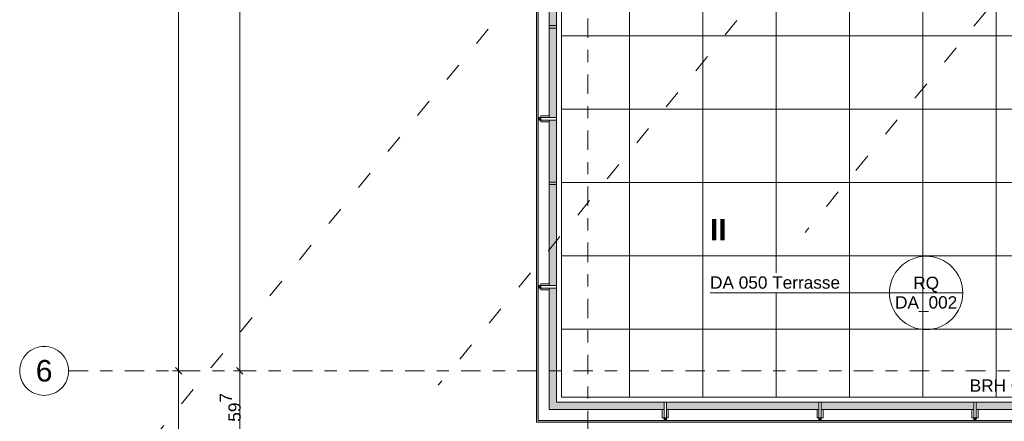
# Model space of a CAD drawing. Header units: metres. Extents: x -180 to 4, y -47 to 4.
# Tile 7 of 256: x -180.07 to -172.01, y -31.61 to -28.32. Entities that reach past the tile are written whole.
import ezdxf

# ---------------------------------------------------------------- set-up
doc = ezdxf.new("R2010")
doc.units = ezdxf.units.M
doc.header["$LTSCALE"] = 0.05
doc.header["$PDMODE"] = 1
doc.header["$PDSIZE"] = -2
doc.linetypes.add('ISO-03 Gestrichelt mit Abstand', pattern=[7.62, 3.048, -4.572])
doc.linetypes.add('Linienart-53', pattern=[5.291531, 3.175, -1.058062, 0.352704, -0.705764])
doc.layers.get('0').update_dxf_attribs({"lineweight": 25})
for name, color, linetype, lineweight, true_color in [('30 -34 Innenwände- 4 Türen_Fenster', 7, 'Continuous', 15, 0x9955ff), ('30 -36 Dächer- 3 Dachbeläge', 7, 'Continuous', 15, 0x9999ff), ('30 -36 Dächer- 4 Dachbekleidungen', 7, 'Continuous', 9, 0xccccff), ('70 -72 Beschriftung- 1 Beschriftung allgemein', 7, 'Continuous', 9, 0xff6633), ('70 -72 Beschriftung- 7 Detailverweise', 7, 'Continuous', 9, 0x00dd00), ('70 -76 Bemaßung- 2 Allgemein', 7, 'Continuous', 5, 0x6666cc)]:
    doc.layers.add(name, color=color, linetype=linetype, lineweight=lineweight, true_color=true_color)
for name, color, linetype, lineweight in [('60- 61 allgemeine Ausstattung- 4 Terrassen', 7, 'Continuous', 9), ('70 -71 Achsen- 1 Gebäudeachsen', 7, 'Linienart-53', 18), ('70 -72 Beschriftung- 5 Höhenkoten', 7, 'Continuous', 15), ('Keine', 7, 'Continuous', 9)]:
    doc.layers.add(name, color=color, linetype=linetype, lineweight=lineweight)
doc.styles.add('Arial', font='arial.ttf')
doc.styles.add('Arial (bold)', font='arialbd.ttf')
doc.dimstyles.new('k+k 1_50', dxfattribs={"dimtxt": 0.075516, "dimasz": 0.05302, "dimexe": 0.05, "dimexo": 0.15, "dimgap": 0.01, "dimtad": 1, "dimdec": 3, "dimtxsty": 'Arial', "dimblk": 'VW_SLASH', "dimblk1": 'VW_SLASH', "dimblk2": 'VW_SLASH', "dimcen": 0, "dimdle": 0.05, "dimadec": 3, "dimazin": 0, "dimtfac": 0.75, "dimtdec": 3, "dimtix": 1, "dimtmove": 0, "dimatfit": 0, "dimldrblk": 'VW_SLASH-1', "dimfxl": 0.125, "dimfxlon": 1, "dimfrac": 2, "dimtolj": 1, "dimarcsym": 0})
doc.dimstyles.new('k+k_klein', dxfattribs={"dimtxt": 0.075516, "dimasz": 0.05302, "dimexe": 0.05, "dimexo": 0.15, "dimgap": 0.005, "dimtad": 1, "dimdec": 3, "dimtxsty": 'Arial', "dimblk": 'VW_SLASH-2', "dimblk1": 'VW_SLASH-2', "dimblk2": 'VW_SLASH-2', "dimcen": 0, "dimdle": 0.025, "dimadec": 3, "dimazin": 0, "dimtfac": 0.75, "dimtdec": 3, "dimtix": 1, "dimtmove": 0, "dimatfit": 0, "dimldrblk": 'VW_FILLEDARROW', "dimfxl": 0.1, "dimfxlon": 1, "dimfrac": 2, "dimtolj": 1, "dimarcsym": 0})

# ---------------------------------------------------------------- blocks, each defined once
blk = doc.blocks.new('Gruppe-80')
at = {"color": 255}
blk.add_wipeout([(-175.736, -28.392), (-175.806, -28.392), (-175.806, -28.372), (-175.736, -28.372)], dxfattribs=at).dxf.layer = '30 -36 Dächer- 4 Dachbekleidungen'
at = {"layer": '30 -36 Dächer- 3 Dachbeläge', "linetype": 'Continuous', "lineweight": 0, "transparency": 33554687}
blk.add_hatch(color=254, dxfattribs=at).paths.add_polyline_path([(-175.826, -28.392), (-175.806, -28.392), (-175.806, -28.372), (-175.826, -28.372)])
at = {"layer": '30 -36 Dächer- 3 Dachbeläge', "color": 254, "linetype": 'Continuous', "lineweight": 9, "true_color": 0xccccff, "transparency": 33554687, "flags": 128}
blk.add_lwpolyline([(-175.826, -28.392), (-175.806, -28.392), (-175.806, -28.372), (-175.826, -28.372)], dxfattribs=at)
at = {"layer": '30 -36 Dächer- 4 Dachbekleidungen', "flags": 128}
for points in [[(-175.736, -28.357), (-175.806, -28.357), (-175.806, -28.372)], [(-175.736, -28.392), (-175.806, -28.392), (-175.806, -28.372), (-175.736, -28.372)], [(-175.736, -28.407), (-175.806, -28.407), (-175.806, -28.392)]]:
    blk.add_lwpolyline(points, dxfattribs=at)
at = {"color": 255}
blk.add_wipeout([(-175.736, -28.392), (-175.676, -28.392), (-175.676, -28.372), (-175.736, -28.372)], dxfattribs=at).dxf.layer = '30 -36 Dächer- 4 Dachbekleidungen'
at = {"layer": '30 -36 Dächer- 4 Dachbekleidungen', "flags": 128}
blk.add_lwpolyline([(-175.736, -28.392), (-175.676, -28.392), (-175.676, -28.372), (-175.736, -28.372)], dxfattribs=at)
blk = doc.blocks.new('Gruppe-81')
at = {"color": 255}
blk.add_wipeout([(-175.736, -29.672), (-175.806, -29.672), (-175.806, -29.652), (-175.736, -29.652)], dxfattribs=at).dxf.layer = '30 -36 Dächer- 4 Dachbekleidungen'
at = {"layer": '30 -36 Dächer- 3 Dachbeläge', "linetype": 'Continuous', "lineweight": 0, "transparency": 33554687}
blk.add_hatch(color=254, dxfattribs=at).paths.add_polyline_path([(-175.826, -29.672), (-175.806, -29.672), (-175.806, -29.652), (-175.826, -29.652)])
at = {"layer": '30 -36 Dächer- 3 Dachbeläge', "color": 254, "linetype": 'Continuous', "lineweight": 9, "true_color": 0xccccff, "transparency": 33554687, "flags": 128}
blk.add_lwpolyline([(-175.826, -29.672), (-175.806, -29.672), (-175.806, -29.652), (-175.826, -29.652)], dxfattribs=at)
at = {"layer": '30 -36 Dächer- 4 Dachbekleidungen', "flags": 128}
for points in [[(-175.736, -29.637), (-175.806, -29.637), (-175.806, -29.652)], [(-175.736, -29.672), (-175.806, -29.672), (-175.806, -29.652), (-175.736, -29.652)], [(-175.736, -29.687), (-175.806, -29.687), (-175.806, -29.672)]]:
    blk.add_lwpolyline(points, dxfattribs=at)
at = {"color": 255}
blk.add_wipeout([(-175.736, -29.672), (-175.676, -29.672), (-175.676, -29.652), (-175.736, -29.652)], dxfattribs=at).dxf.layer = '30 -36 Dächer- 4 Dachbekleidungen'
at = {"layer": '30 -36 Dächer- 4 Dachbekleidungen', "flags": 128}
blk.add_lwpolyline([(-175.736, -29.672), (-175.676, -29.672), (-175.676, -29.652), (-175.736, -29.652)], dxfattribs=at)
blk = doc.blocks.new('Gruppe-198')
at = {"layer": '70 -72 Beschriftung- 1 Beschriftung allgemein', "color": 7}
for name in ['Gruppe-80', 'Gruppe-81']:
    blk.add_blockref(name, (0, 0), dxfattribs=at)
blk = doc.blocks.new('Gruppe-787')
at = {"layer": '30 -34 Innenwände- 4 Türen_Fenster', "color": 7, "linetype": 'ISO-03 Gestrichelt mit Abstand', "lineweight": 15, "transparency": 33554636}
blk.add_line((-173.581, -25.157), (-179.6443, -32.565), dxfattribs=at)
blk = doc.blocks.new('Gruppe-831')
at = {"layer": '70 -72 Beschriftung- 7 Detailverweise'}
blk.add_line((0.935, 0), (0.335, 0), dxfattribs=at)
at = {"layer": '70 -72 Beschriftung- 7 Detailverweise', "flags": 128}
blk.add_lwpolyline([(0.935, 0), (0.9336, -0.0294), (0.9292, -0.0585), (0.9221, -0.0871), (0.9122, -0.1148), (0.8996, -0.1414), (0.8844, -0.1667), (0.8669, -0.1903), (0.8471, -0.2121), (0.8253, -0.2319), (0.8017, -0.2494), (0.7764, -0.2646), (0.7498, -0.2772), (0.7221, -0.2871), (0.6935, -0.2942), (0.6644, -0.2986), (0.635, -0.3), (0.6056, -0.2986), (0.5765, -0.2942), (0.5479, -0.2871), (0.5202, -0.2772), (0.4936, -0.2646), (0.4683, -0.2494), (0.4447, -0.2319), (0.4229, -0.2121), (0.4031, -0.1903), (0.3856, -0.1667), (0.3704, -0.1414), (0.3578, -0.1148), (0.3479, -0.0871), (0.3408, -0.0585), (0.3364, -0.0294), (0.335, 0), (0.3364, 0.0294), (0.3408, 0.0585), (0.3479, 0.0871), (0.3578, 0.1148), (0.3704, 0.1414), (0.3856, 0.1667), (0.4031, 0.1903), (0.4229, 0.2121), (0.4447, 0.2319), (0.4683, 0.2494), (0.4936, 0.2646), (0.5202, 0.2772), (0.5479, 0.2871), (0.5765, 0.2942), (0.6056, 0.2986), (0.635, 0.3), (0.6644, 0.2986), (0.6935, 0.2942), (0.7221, 0.2871), (0.7498, 0.2772), (0.7764, 0.2646), (0.8017, 0.2494), (0.8253, 0.2319), (0.8471, 0.2121), (0.8669, 0.1903), (0.8844, 0.1667), (0.8996, 0.1414), (0.9122, 0.1148), (0.9221, 0.0871), (0.9292, 0.0585), (0.9336, 0.0294)], close=True, dxfattribs=at)
at = {"layer": '70 -72 Beschriftung- 7 Detailverweise'}
blk.add_point((0.635, 0), dxfattribs=at)
at = {"layer": '70 -72 Beschriftung- 7 Detailverweise', "char_height": 0.10069, "line_spacing_factor": 0.96878, "style": 'Arial'}
for s, insert, attachment_point in [('RQ', (0.635, 0.0046), 8), ('DA_002', (0.635, -0.0267), 2)]:
    blk.add_mtext(s, dxfattribs=dict(at, insert=insert, attachment_point=attachment_point))
blk = doc.blocks.new('Referenzmarkierung-31')
at = {"layer": '70 -72 Beschriftung- 7 Detailverweise', "transparency": 33554687}
for q in [(-1.1324, 0), (0.635, 0)]:
    blk.add_line((0, 0), q, dxfattribs=at)
at = {"layer": '70 -72 Beschriftung- 7 Detailverweise', "color": 7, "transparency": 33554687}
blk.add_blockref('Gruppe-831', (0, 0), dxfattribs=at)
blk = doc.blocks.new('Gruppe-916')
at = {"layer": '70 -72 Beschriftung- 1 Beschriftung allgemein', "insert": (-172.2969, -31.2668), "char_height": 0.100689, "attachment_point": 1, "line_spacing_factor": 0.970891, "style": 'Arial'}
blk.add_mtext('BRH Geländer 1,10m', dxfattribs=at)
blk = doc.blocks.new('VW_FILLEDARROW')
at = {"linetype": 'Continuous', "lineweight": 0, "transparency": 16777216}
blk.add_hatch(color=0, dxfattribs=at).paths.add_polyline_path([(-2.83, 0.76), (0, 0), (-2.83, -0.76)])
at = {"color": 0, "lineweight": 5, "transparency": 16777216, "flags": 128}
blk.add_lwpolyline([(-2.83, 0.76), (0, 0), (-2.83, -0.76)], close=True, dxfattribs=at)
blk = doc.blocks.new('*D1093')
at = {"layer": '70 -76 Bemaßung- 2 Allgemein', "color": 0, "linetype": 'Continuous', "lineweight": -2, "transparency": 33554559}
for p, q in [((-169.1903, -24.1348), (-169.3383, -24.1105)), ((-171.4736, -24.9976), (-171.3786, -24.8815))]:
    blk.add_line(p, q, dxfattribs=at)
for start, end in [(300.30792, 348.3798), (233.02062, 281.0925)]:
    blk.add_arc((-170.581, -23.907), 1.3093, start, end, dxfattribs=at)
at = {"layer": 'Defpoints', "color": 0, "transparency": 33554559}
for p in [(-170.581, -23.907), (-170.565, -25.2162), (-161.1338, -25.454), (-176.6443, -31.315)]:
    blk.add_point(p, dxfattribs=at)
at = {"layer": '70 -76 Bemaßung- 2 Allgemein', "color": 0, "lineweight": -2, "xscale": 0.05302001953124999, "yscale": 0.05302001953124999, "zscale": 0.05302001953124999}
for p, rotation in [((-169.2889, -24.1186), 79.5400057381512), ((-171.4103, -24.9202), 141.8604122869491)]:
    blk.add_blockref('VW_FILLEDARROW', p, dxfattribs=dict(at, rotation=rotation))
at = {"layer": '70 -76 Bemaßung- 2 Allgemein', "color": 0, "lineweight": 15, "transparency": 33554559, "insert": (-170.1159, -25.1378), "char_height": 0.160649, "attachment_point": 5, "rotation": 20.70021, "style": 'Arial'}
blk.add_mtext('\\A1;120%%d ', dxfattribs=at)
blk = doc.blocks.new('VW_SLASH-2')
at = {"color": 0, "linetype": 'ByBlock', "lineweight": -2, "transparency": 16777216}
blk.add_line((0.47, 0), (-1, 0), dxfattribs=at)
at = {"color": 0, "lineweight": 5, "transparency": 16777216, "flags": 128}
blk.add_lwpolyline([(0.5, 0.5), (-0.5, -0.5)], dxfattribs=at)
blk = doc.blocks.new('*D1095')
at = {"layer": '70 -76 Bemaßung- 2 Allgemein', "color": 0, "linetype": 'Continuous', "lineweight": -2, "transparency": 33554559}
for p, q in [((-166.1903, -22.8848), (-166.3383, -22.8605)), ((-168.4736, -23.7476), (-168.3786, -23.6315))]:
    blk.add_line(p, q, dxfattribs=at)
for start, end in [(300.30792, 348.3798), (233.02062, 281.0925)]:
    blk.add_arc((-167.581, -22.657), 1.3093, start, end, dxfattribs=at)
at = {"layer": 'Defpoints', "color": 0, "transparency": 33554559}
for p in [(-167.581, -22.657), (-167.565, -23.9662), (-158.1338, -24.204), (-173.6443, -30.065)]:
    blk.add_point(p, dxfattribs=at)
at = {"layer": '70 -76 Bemaßung- 2 Allgemein', "color": 0, "lineweight": -2, "xscale": 0.05302001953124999, "yscale": 0.05302001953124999, "zscale": 0.05302001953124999}
for p, rotation in [((-166.2889, -22.8686), 79.5400057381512), ((-168.4103, -23.6702), 141.8604122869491)]:
    blk.add_blockref('VW_FILLEDARROW', p, dxfattribs=dict(at, rotation=rotation))
at = {"layer": '70 -76 Bemaßung- 2 Allgemein', "color": 0, "lineweight": 15, "transparency": 33554559, "insert": (-167.1159, -23.8878), "char_height": 0.160649, "attachment_point": 5, "rotation": 20.70021, "style": 'Arial'}
blk.add_mtext('\\A1;120%%d ', dxfattribs=at)
blk = doc.blocks.new('Gruppe-1029')
at = {"color": 255}
blk.add_wipeout([(-175.736, -30.4995), (-175.806, -30.4995), (-175.806, -30.5195), (-175.736, -30.5195)], dxfattribs=at).dxf.layer = '30 -36 Dächer- 4 Dachbekleidungen'
at = {"layer": '30 -36 Dächer- 3 Dachbeläge', "linetype": 'Continuous', "lineweight": 0, "transparency": 33554687}
blk.add_hatch(color=254, dxfattribs=at).paths.add_polyline_path([(-175.826, -30.4995), (-175.806, -30.4995), (-175.806, -30.5195), (-175.826, -30.5195)])
at = {"layer": '30 -36 Dächer- 3 Dachbeläge', "color": 254, "linetype": 'Continuous', "lineweight": 9, "true_color": 0xccccff, "transparency": 33554687, "flags": 128}
blk.add_lwpolyline([(-175.826, -30.4995), (-175.806, -30.4995), (-175.806, -30.5195), (-175.826, -30.5195)], dxfattribs=at)
at = {"layer": '30 -36 Dächer- 4 Dachbekleidungen', "flags": 128}
for points in [[(-175.736, -30.4845), (-175.806, -30.4845), (-175.806, -30.4995)], [(-175.736, -30.4995), (-175.806, -30.4995), (-175.806, -30.5195), (-175.736, -30.5195)], [(-175.736, -30.5345), (-175.806, -30.5345), (-175.806, -30.5195)]]:
    blk.add_lwpolyline(points, dxfattribs=at)
at = {"color": 255}
blk.add_wipeout([(-175.736, -30.4995), (-175.676, -30.4995), (-175.676, -30.5195), (-175.736, -30.5195)], dxfattribs=at).dxf.layer = '30 -36 Dächer- 4 Dachbekleidungen'
at = {"layer": '30 -36 Dächer- 4 Dachbekleidungen', "flags": 128}
blk.add_lwpolyline([(-175.736, -30.4995), (-175.676, -30.4995), (-175.676, -30.5195), (-175.736, -30.5195)], dxfattribs=at)
blk = doc.blocks.new('Gruppe-1030')
at = {"color": 255}
blk.add_wipeout([(-175.736, -29.1245), (-175.806, -29.1245), (-175.806, -29.1445), (-175.736, -29.1445)], dxfattribs=at).dxf.layer = '30 -36 Dächer- 4 Dachbekleidungen'
at = {"layer": '30 -36 Dächer- 3 Dachbeläge', "linetype": 'Continuous', "lineweight": 0, "transparency": 33554687}
blk.add_hatch(color=254, dxfattribs=at).paths.add_polyline_path([(-175.826, -29.1245), (-175.806, -29.1245), (-175.806, -29.1445), (-175.826, -29.1445)])
at = {"layer": '30 -36 Dächer- 3 Dachbeläge', "color": 254, "linetype": 'Continuous', "lineweight": 9, "true_color": 0xccccff, "transparency": 33554687, "flags": 128}
blk.add_lwpolyline([(-175.826, -29.1245), (-175.806, -29.1245), (-175.806, -29.1445), (-175.826, -29.1445)], dxfattribs=at)
at = {"layer": '30 -36 Dächer- 4 Dachbekleidungen', "flags": 128}
for points in [[(-175.736, -29.1095), (-175.806, -29.1095), (-175.806, -29.1245)], [(-175.736, -29.1245), (-175.806, -29.1245), (-175.806, -29.1445), (-175.736, -29.1445)], [(-175.736, -29.1595), (-175.806, -29.1595), (-175.806, -29.1445)]]:
    blk.add_lwpolyline(points, dxfattribs=at)
at = {"color": 255}
blk.add_wipeout([(-175.736, -29.1245), (-175.676, -29.1245), (-175.676, -29.1445), (-175.736, -29.1445)], dxfattribs=at).dxf.layer = '30 -36 Dächer- 4 Dachbekleidungen'
at = {"layer": '30 -36 Dächer- 4 Dachbekleidungen', "flags": 128}
blk.add_lwpolyline([(-175.736, -29.1245), (-175.676, -29.1245), (-175.676, -29.1445), (-175.736, -29.1445)], dxfattribs=at)
blk = doc.blocks.new('Gruppe-1162')
at = {"color": 255}
blk.add_wipeout([(-174.7777, -31.512), (-174.7777, -31.582), (-174.7977, -31.582), (-174.7977, -31.512)], dxfattribs=at).dxf.layer = '30 -36 Dächer- 4 Dachbekleidungen'
at = {"layer": '30 -36 Dächer- 3 Dachbeläge', "linetype": 'Continuous', "lineweight": 0, "transparency": 33554687}
blk.add_hatch(color=254, dxfattribs=at).paths.add_polyline_path([(-174.7777, -31.602), (-174.7777, -31.582), (-174.7977, -31.582), (-174.7977, -31.602)])
at = {"layer": '30 -36 Dächer- 3 Dachbeläge', "color": 254, "linetype": 'Continuous', "lineweight": 9, "true_color": 0xccccff, "transparency": 33554687, "flags": 128}
blk.add_lwpolyline([(-174.7777, -31.602), (-174.7777, -31.582), (-174.7977, -31.582), (-174.7977, -31.602)], dxfattribs=at)
at = {"layer": '30 -36 Dächer- 4 Dachbekleidungen', "flags": 128}
for points in [[(-174.8127, -31.512), (-174.8127, -31.582), (-174.7977, -31.582)], [(-174.7777, -31.512), (-174.7777, -31.582), (-174.7977, -31.582), (-174.7977, -31.512)], [(-174.7627, -31.512), (-174.7627, -31.582), (-174.7777, -31.582)]]:
    blk.add_lwpolyline(points, dxfattribs=at)
at = {"color": 255}
blk.add_wipeout([(-174.7777, -31.512), (-174.7777, -31.452), (-174.7977, -31.452), (-174.7977, -31.512)], dxfattribs=at).dxf.layer = '30 -36 Dächer- 4 Dachbekleidungen'
at = {"layer": '30 -36 Dächer- 4 Dachbekleidungen', "flags": 128}
blk.add_lwpolyline([(-174.7777, -31.512), (-174.7777, -31.452), (-174.7977, -31.452), (-174.7977, -31.512)], dxfattribs=at)
blk = doc.blocks.new('Gruppe-1163')
at = {"color": 255}
blk.add_wipeout([(-173.511, -31.512), (-173.511, -31.582), (-173.531, -31.582), (-173.531, -31.512)], dxfattribs=at).dxf.layer = '30 -36 Dächer- 4 Dachbekleidungen'
at = {"layer": '30 -36 Dächer- 3 Dachbeläge', "linetype": 'Continuous', "lineweight": 0, "transparency": 33554687}
blk.add_hatch(color=254, dxfattribs=at).paths.add_polyline_path([(-173.511, -31.602), (-173.511, -31.582), (-173.531, -31.582), (-173.531, -31.602)])
at = {"layer": '30 -36 Dächer- 3 Dachbeläge', "color": 254, "linetype": 'Continuous', "lineweight": 9, "true_color": 0xccccff, "transparency": 33554687, "flags": 128}
blk.add_lwpolyline([(-173.511, -31.602), (-173.511, -31.582), (-173.531, -31.582), (-173.531, -31.602)], dxfattribs=at)
at = {"layer": '30 -36 Dächer- 4 Dachbekleidungen', "flags": 128}
for points in [[(-173.546, -31.512), (-173.546, -31.582), (-173.531, -31.582)], [(-173.511, -31.512), (-173.511, -31.582), (-173.531, -31.582), (-173.531, -31.512)], [(-173.496, -31.512), (-173.496, -31.582), (-173.511, -31.582)]]:
    blk.add_lwpolyline(points, dxfattribs=at)
at = {"color": 255}
blk.add_wipeout([(-173.511, -31.512), (-173.511, -31.452), (-173.531, -31.452), (-173.531, -31.512)], dxfattribs=at).dxf.layer = '30 -36 Dächer- 4 Dachbekleidungen'
at = {"layer": '30 -36 Dächer- 4 Dachbekleidungen', "flags": 128}
blk.add_lwpolyline([(-173.511, -31.512), (-173.511, -31.452), (-173.531, -31.452), (-173.531, -31.512)], dxfattribs=at)
blk = doc.blocks.new('Gruppe-1164')
at = {"color": 255}
blk.add_wipeout([(-172.2443, -31.512), (-172.2443, -31.582), (-172.2643, -31.582), (-172.2643, -31.512)], dxfattribs=at).dxf.layer = '30 -36 Dächer- 4 Dachbekleidungen'
at = {"layer": '30 -36 Dächer- 3 Dachbeläge', "linetype": 'Continuous', "lineweight": 0, "transparency": 33554687}
blk.add_hatch(color=254, dxfattribs=at).paths.add_polyline_path([(-172.2443, -31.602), (-172.2443, -31.582), (-172.2643, -31.582), (-172.2643, -31.602)])
at = {"layer": '30 -36 Dächer- 3 Dachbeläge', "color": 254, "linetype": 'Continuous', "lineweight": 9, "true_color": 0xccccff, "transparency": 33554687, "flags": 128}
blk.add_lwpolyline([(-172.2443, -31.602), (-172.2443, -31.582), (-172.2643, -31.582), (-172.2643, -31.602)], dxfattribs=at)
at = {"layer": '30 -36 Dächer- 4 Dachbekleidungen', "flags": 128}
for points in [[(-172.2793, -31.512), (-172.2793, -31.582), (-172.2643, -31.582)], [(-172.2443, -31.512), (-172.2443, -31.582), (-172.2643, -31.582), (-172.2643, -31.512)], [(-172.2293, -31.512), (-172.2293, -31.582), (-172.2443, -31.582)]]:
    blk.add_lwpolyline(points, dxfattribs=at)
at = {"color": 255}
blk.add_wipeout([(-172.2443, -31.512), (-172.2443, -31.452), (-172.2643, -31.452), (-172.2643, -31.512)], dxfattribs=at).dxf.layer = '30 -36 Dächer- 4 Dachbekleidungen'
at = {"layer": '30 -36 Dächer- 4 Dachbekleidungen', "flags": 128}
blk.add_lwpolyline([(-172.2443, -31.512), (-172.2443, -31.452), (-172.2643, -31.452), (-172.2643, -31.512)], dxfattribs=at)
blk = doc.blocks.new('*D2183')
at = {"layer": '70 -76 Bemaßung- 2 Allgemein', "color": 0, "lineweight": -2}
for p, q in [((-178.668, -22.947), (-178.818, -22.947)), ((-178.768, -31.144), (-178.768, -23.0001)), ((-178.668, -31.197), (-178.818, -31.197))]:
    blk.add_line(p, q, dxfattribs=at)
at = {"layer": 'Defpoints', "color": 0}
for p in [(-178.768, -22.947), (-178.268, -22.947), (-178.268, -31.197)]:
    blk.add_point(p, dxfattribs=at)
at = {"layer": '70 -76 Bemaßung- 2 Allgemein', "color": 0, "lineweight": -2, "xscale": 0.05302001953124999, "yscale": 0.05302001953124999, "zscale": 0.05302001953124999}
for p, rotation in [((-178.768, -22.947), 90), ((-178.768, -31.197), 270)]:
    blk.add_blockref('VW_SLASH-2', p, dxfattribs=dict(at, rotation=rotation))
at = {"layer": '70 -76 Bemaßung- 2 Allgemein', "color": 0, "insert": (-178.8335, -27.072), "char_height": 0.10069, "attachment_point": 5, "rotation": 90, "style": 'Arial'}
blk.add_mtext('\\A1;8,25', dxfattribs=at)
blk = doc.blocks.new('*D2184')
at = {"layer": '70 -76 Bemaßung- 2 Allgemein', "color": 0, "lineweight": -2}
for p, q in [((-178.668, -31.197), (-178.818, -31.197)), ((-178.768, -39.394), (-178.768, -31.2501)), ((-178.668, -39.447), (-178.818, -39.447))]:
    blk.add_line(p, q, dxfattribs=at)
at = {"layer": 'Defpoints', "color": 0}
for p in [(-178.768, -31.197), (-178.268, -31.197), (-178.268, -39.447)]:
    blk.add_point(p, dxfattribs=at)
at = {"layer": '70 -76 Bemaßung- 2 Allgemein', "color": 0, "lineweight": -2, "xscale": 0.05302001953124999, "yscale": 0.05302001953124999, "zscale": 0.05302001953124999}
for p, rotation in [((-178.768, -31.197), 90), ((-178.768, -39.447), 270)]:
    blk.add_blockref('VW_SLASH-2', p, dxfattribs=dict(at, rotation=rotation))
at = {"layer": '70 -76 Bemaßung- 2 Allgemein', "color": 0, "insert": (-178.8335, -35.322), "char_height": 0.10069, "attachment_point": 5, "rotation": 90, "style": 'Arial'}
blk.add_mtext('\\A1;8,25', dxfattribs=at)
blk = doc.blocks.new('VW_SLASH')
at = {"color": 0, "linetype": 'ByBlock', "lineweight": -2, "transparency": 16777216}
blk.add_line((0.94, 0), (-1, 0), dxfattribs=at)
at = {"color": 0, "lineweight": 20, "transparency": 16777216, "flags": 128}
blk.add_lwpolyline([(0.5, 0.5), (-0.5, -0.5)], dxfattribs=at)
blk = doc.blocks.new('*D2255')
at = {"layer": '70 -76 Bemaßung- 2 Allgemein', "color": 0, "lineweight": -2}
for p, q in [((-178.143, -12.294), (-178.318, -12.294)), ((-178.268, -31.144), (-178.268, -12.3471)), ((-178.143, -31.197), (-178.318, -31.197))]:
    blk.add_line(p, q, dxfattribs=at)
at = {"layer": 'Defpoints', "color": 0}
for p in [(-178.268, -12.294), (-175.381, -12.294), (-175.421, -31.197)]:
    blk.add_point(p, dxfattribs=at)
at = {"layer": '70 -76 Bemaßung- 2 Allgemein', "color": 0, "lineweight": -2, "xscale": 0.05302001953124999, "yscale": 0.05302001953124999, "zscale": 0.05302001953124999}
for p, rotation in [((-178.268, -12.294), 90), ((-178.268, -31.197), 270)]:
    blk.add_blockref('VW_SLASH', p, dxfattribs=dict(at, rotation=rotation))
at = {"layer": '70 -76 Bemaßung- 2 Allgemein', "color": 0, "insert": (-178.3561, -21.7455), "char_height": 0.100689, "attachment_point": 5, "rotation": 90, "style": 'Arial'}
blk.add_mtext('\\A1;18,90\\S3^ ;', dxfattribs=at)
blk = doc.blocks.new('VW_SLASH-1')
at = {"color": 0, "linetype": 'ByBlock', "lineweight": -2, "transparency": 16777216}
blk.add_line((0.94, 0), (-1, 0), dxfattribs=at)
at = {"color": 0, "lineweight": 5, "transparency": 16777216, "flags": 128}
blk.add_lwpolyline([(0.5, 0.5), (-0.5, -0.5)], dxfattribs=at)
blk = doc.blocks.new('*D2256')
at = {"layer": '70 -76 Bemaßung- 2 Allgemein', "color": 0, "lineweight": -2}
for p, q in [((-178.143, -31.197), (-178.318, -31.197)), ((-178.268, -31.741), (-178.268, -31.2501)), ((-178.143, -31.794), (-178.318, -31.794))]:
    blk.add_line(p, q, dxfattribs=at)
at = {"layer": 'Defpoints', "color": 0}
for p in [(-178.268, -31.197), (-175.421, -31.197), (-175.381, -31.794)]:
    blk.add_point(p, dxfattribs=at)
at = {"layer": '70 -76 Bemaßung- 2 Allgemein', "color": 0, "lineweight": -2, "xscale": 0.05302001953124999, "yscale": 0.05302001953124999, "zscale": 0.05302001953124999}
for p, rotation in [((-178.268, -31.197), 90), ((-178.268, -31.794), 270)]:
    blk.add_blockref('VW_SLASH', p, dxfattribs=dict(at, rotation=rotation))
at = {"layer": '70 -76 Bemaßung- 2 Allgemein', "color": 0, "insert": (-178.3453, -31.4955), "char_height": 0.100689, "attachment_point": 5, "rotation": 90, "style": 'Arial'}
blk.add_mtext('\\A1;59\\S7^ ;', dxfattribs=at)
blk = doc.blocks.new('*D2260')
at = {"layer": '70 -76 Bemaßung- 2 Allgemein', "color": 0, "lineweight": -2}
for p, q in [((-176.018, -44.672), (-176.018, -44.822)), ((-175.421, -44.672), (-175.421, -44.822)), ((-175.474, -44.772), (-175.965, -44.772))]:
    blk.add_line(p, q, dxfattribs=at)
at = {"layer": 'Defpoints', "color": 0}
for p in [(-176.018, -31.197), (-175.421, -31.197), (-176.018, -44.772)]:
    blk.add_point(p, dxfattribs=at)
at = {"layer": '70 -76 Bemaßung- 2 Allgemein', "color": 0, "lineweight": -2, "xscale": 0.05302001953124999, "yscale": 0.05302001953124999, "zscale": 0.05302001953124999, "rotation": 180}
blk.add_blockref('VW_SLASH-2', (-176.018, -44.772), dxfattribs=at)
at = {"layer": '70 -76 Bemaßung- 2 Allgemein', "color": 0, "lineweight": -2, "xscale": 0.05302001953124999, "yscale": 0.05302001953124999, "zscale": 0.05302001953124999}
blk.add_blockref('VW_SLASH-2', (-175.421, -44.772), dxfattribs=at)
at = {"layer": '70 -76 Bemaßung- 2 Allgemein', "color": 0, "insert": (-175.7195, -44.6997), "char_height": 0.100689, "attachment_point": 5, "style": 'Arial'}
blk.add_mtext('\\A1;59\\S7^ ;', dxfattribs=at)
blk = doc.blocks.new('*D2261')
at = {"layer": '70 -76 Bemaßung- 2 Allgemein', "color": 0, "lineweight": -2}
for p, q in [((-175.421, -44.672), (-175.421, -44.822)), ((-160.274, -44.772), (-175.368, -44.772)), ((-160.221, -44.872), (-160.221, -44.722))]:
    blk.add_line(p, q, dxfattribs=at)
at = {"layer": 'Defpoints', "color": 0}
for p in [(-175.421, -31.197), (-175.421, -44.772), (-160.221, -45.272)]:
    blk.add_point(p, dxfattribs=at)
at = {"layer": '70 -76 Bemaßung- 2 Allgemein', "color": 0, "lineweight": -2, "xscale": 0.05302001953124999, "yscale": 0.05302001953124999, "zscale": 0.05302001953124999, "rotation": 180}
blk.add_blockref('VW_SLASH-2', (-175.421, -44.772), dxfattribs=at)
at = {"layer": '70 -76 Bemaßung- 2 Allgemein', "color": 0, "lineweight": -2, "xscale": 0.05302001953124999, "yscale": 0.05302001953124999, "zscale": 0.05302001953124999}
blk.add_blockref('VW_SLASH-2', (-160.221, -44.772), dxfattribs=at)
at = {"layer": '70 -76 Bemaßung- 2 Allgemein', "color": 0, "insert": (-167.821, -44.7066), "char_height": 0.10069, "attachment_point": 5, "style": 'Arial'}
blk.add_mtext('\\A1;15,20', dxfattribs=at)
blk = doc.blocks.new('_Achsen (3D)')
at = {"layer": '70 -71 Achsen- 1 Gebäudeachsen', "transparency": 33554687}
for p, q in [((-175.421, 3.8), (-175.421, -46.172)), ((-179.668, -31.197), (3.826, -31.197))]:
    blk.add_line(p, q, dxfattribs=at)
at = {"color": 255, "transparency": 33554687}
blk.add_wipeout([(-179.668, -31.197), (-179.669, -31.2166), (-179.6718, -31.2361), (-179.6766, -31.2551), (-179.6832, -31.2736), (-179.6916, -31.2913), (-179.7017, -31.3082), (-179.7134, -31.3239), (-179.7266, -31.3385), (-179.7411, -31.3516), (-179.7569, -31.3633), (-179.7737, -31.3734), (-179.7915, -31.3818), (-179.8099, -31.3884), (-179.829, -31.3932), (-179.8484, -31.3961), (-179.868, -31.397), (-179.8876, -31.3961), (-179.907, -31.3932), (-179.9261, -31.3884), (-179.9445, -31.3818), (-179.9623, -31.3734), (-179.9791, -31.3633), (-179.9949, -31.3516), (-180.0094, -31.3385), (-180.0226, -31.3239), (-180.0343, -31.3082), (-180.0444, -31.2913), (-180.0528, -31.2736), (-180.0594, -31.2551), (-180.0642, -31.2361), (-180.067, -31.2166), (-180.068, -31.197), (-180.067, -31.1774), (-180.0642, -31.158), (-180.0594, -31.139), (-180.0528, -31.1205), (-180.0444, -31.1028), (-180.0343, -31.0859), (-180.0226, -31.0702), (-180.0094, -31.0556), (-179.9949, -31.0424), (-179.9791, -31.0307), (-179.9623, -31.0207), (-179.9445, -31.0123), (-179.9261, -31.0057), (-179.907, -31.0009), (-179.8876, -30.998), (-179.868, -30.997), (-179.8484, -30.998), (-179.829, -31.0009), (-179.8099, -31.0057), (-179.7915, -31.0123), (-179.7737, -31.0207), (-179.7569, -31.0307), (-179.7411, -31.0424), (-179.7266, -31.0556), (-179.7134, -31.0702), (-179.7017, -31.0859), (-179.6916, -31.1028), (-179.6832, -31.1205), (-179.6766, -31.139), (-179.6718, -31.158), (-179.669, -31.1774)], dxfattribs=at).dxf.layer = 'Keine'
at = {"layer": 'Keine', "transparency": 33554687, "flags": 128}
blk.add_lwpolyline([(-179.668, -31.197), (-179.669, -31.2166), (-179.6718, -31.2361), (-179.6766, -31.2551), (-179.6832, -31.2736), (-179.6916, -31.2913), (-179.7017, -31.3082), (-179.7134, -31.3239), (-179.7266, -31.3385), (-179.7411, -31.3516), (-179.7569, -31.3633), (-179.7737, -31.3734), (-179.7915, -31.3818), (-179.8099, -31.3884), (-179.829, -31.3932), (-179.8484, -31.3961), (-179.868, -31.397), (-179.8876, -31.3961), (-179.907, -31.3932), (-179.9261, -31.3884), (-179.9445, -31.3818), (-179.9623, -31.3734), (-179.9791, -31.3633), (-179.9949, -31.3516), (-180.0094, -31.3385), (-180.0226, -31.3239), (-180.0343, -31.3082), (-180.0444, -31.2913), (-180.0528, -31.2736), (-180.0594, -31.2551), (-180.0642, -31.2361), (-180.067, -31.2166), (-180.068, -31.197), (-180.067, -31.1774), (-180.0642, -31.158), (-180.0594, -31.139), (-180.0528, -31.1205), (-180.0444, -31.1028), (-180.0343, -31.0859), (-180.0226, -31.0702), (-180.0094, -31.0556), (-179.9949, -31.0424), (-179.9791, -31.0307), (-179.9623, -31.0207), (-179.9445, -31.0123), (-179.9261, -31.0057), (-179.907, -31.0009), (-179.8876, -30.998), (-179.868, -30.997), (-179.8484, -30.998), (-179.829, -31.0009), (-179.8099, -31.0057), (-179.7915, -31.0123), (-179.7737, -31.0207), (-179.7569, -31.0307), (-179.7411, -31.0424), (-179.7266, -31.0556), (-179.7134, -31.0702), (-179.7017, -31.0859), (-179.6916, -31.1028), (-179.6832, -31.1205), (-179.6766, -31.139), (-179.6718, -31.158), (-179.669, -31.1774)], close=True, dxfattribs=at)
at = {"layer": 'Keine', "transparency": 33554687, "insert": (-179.868, -31.197), "char_height": 0.1762, "attachment_point": 5, "line_spacing_factor": 0.970891, "style": 'Arial'}
blk.add_mtext('6', dxfattribs=at)
blk = doc.blocks.new('Gruppe-941')
at = {"layer": '30 -34 Innenwände- 4 Türen_Fenster', "color": 7, "linetype": 'ISO-03 Gestrichelt mit Abstand', "lineweight": 15, "transparency": 33554636}
blk.add_line((-170.581, -23.907), (-176.6443, -31.315), dxfattribs=at)
at = {"layer": '70 -76 Bemaßung- 2 Allgemein', "color": 7, "linetype": 'Continuous', "lineweight": 15, "transparency": 33554559}
dim = blk.add_angular_dim_3p(base=(-170.565, -25.2162), center=(-170.581, -23.907), p1=(-176.6443, -31.315), p2=(-161.1338, -25.454), dimstyle='k+k_klein', override={"dimtxt": 0.160649, "dimgap": 0.006382, "dimpost": '<> ', "dimtxsty": 'Arial', "dimblk": 'VW_FILLEDARROW', "dimadec": 0, "dimtmove": 2}, dxfattribs=at)
dim.commit()
dim.dimension.update_dxf_attribs({"geometry": '*D1093', "text_midpoint": (-170.1159, -25.1378), "dimtype": 165})
blk = doc.blocks.new('Gruppe-942')
at = {"layer": '30 -34 Innenwände- 4 Türen_Fenster', "color": 7, "linetype": 'ISO-03 Gestrichelt mit Abstand', "lineweight": 15, "transparency": 33554636}
blk.add_line((-167.581, -22.657), (-173.6443, -30.065), dxfattribs=at)
at = {"layer": '70 -76 Bemaßung- 2 Allgemein', "color": 7, "linetype": 'Continuous', "lineweight": 15, "transparency": 33554559}
dim = blk.add_angular_dim_3p(base=(-167.565, -23.9662), center=(-167.581, -22.657), p1=(-173.6443, -30.065), p2=(-158.1338, -24.204), dimstyle='k+k_klein', override={"dimtxt": 0.160649, "dimgap": 0.006382, "dimpost": '<> ', "dimtxsty": 'Arial', "dimblk": 'VW_FILLEDARROW', "dimadec": 0, "dimtmove": 2}, dxfattribs=at)
dim.commit()
dim.dimension.update_dxf_attribs({"geometry": '*D1095', "text_midpoint": (-167.1159, -23.8878), "dimtype": 165})
blk = doc.blocks.new('Gruppe-1384')
at = {"layer": '30 -36 Dächer- 3 Dachbeläge', "linetype": 'Continuous', "lineweight": 0}
blk.add_hatch(color=254, dxfattribs=at).paths.add_polyline_path([(-175.84099996, -12.11704198), (-175.84099996, -31.61704198), (-163.52826764, -31.61704198), (-163.52826764, -31.45204198), (-175.67599996, -31.45204198), (-175.67599996, -12.11704198)])
at = {"layer": '60- 61 allgemeine Ausstattung- 4 Terrassen', "linetype": 'Continuous', "lineweight": 9, "transparency": 33554534}
h = blk.add_hatch(dxfattribs=at)
h.set_pattern_fill('Platte 60_60 SRF-1', style=0, pattern_type=2)
h.set_pattern_definition([(90, (-168.481, -14.65704), (-0.6, 7e-17), []), (0, (-168.481, -14.65704), (0, 0.6), [])])
h.paths.add_polyline_path([(-175.67599996, -12.29404198), (-160.12099996, -12.29404198), (-160.12099996, -31.45204198), (-175.67599996, -31.45204198)])
at = {"layer": '30 -36 Dächer- 3 Dachbeläge', "flags": 128}
blk.add_lwpolyline([(-175.84099996, -12.11704198), (-175.84099996, -31.61704198), (-163.52826764, -31.61704198), (-163.52826764, -31.45204198), (-175.67599996, -31.45204198), (-175.67599996, -12.11704198)], close=True, dxfattribs=at)
at = {"layer": '60- 61 allgemeine Ausstattung- 4 Terrassen', "color": 252, "linetype": 'Continuous', "lineweight": 9, "true_color": 0x888888, "flags": 128}
blk.add_lwpolyline([(-175.67599996, -12.29404198), (-160.12099996, -12.29404198), (-160.12099996, -31.45204198), (-175.67599996, -31.45204198)], close=True, dxfattribs=at)
at = {"color": 255}
blk.add_wipeout([(-163.48826764, -31.41204198), (-175.63599996, -31.41204198), (-175.63599996, -12.11704198), (-175.67599996, -12.11704198), (-175.67599996, -31.45204198), (-163.48826764, -31.45204198)], dxfattribs=at).dxf.layer = '30 -36 Dächer- 4 Dachbekleidungen'
at = {"layer": '30 -36 Dächer- 4 Dachbekleidungen', "flags": 128}
blk.add_lwpolyline([(-163.48826764, -31.41204198), (-175.63599996, -31.41204198), (-175.63599996, -12.11704198), (-175.67599996, -12.11704198), (-175.67599996, -31.45204198), (-163.48826764, -31.45204198)], close=True, dxfattribs=at)
at = {"color": 255}
blk.add_wipeout([(-175.82599996, -12.11704198), (-175.82599996, -31.60204198), (-163.58826764, -31.60204198), (-163.58826764, -31.51204198), (-175.73599996, -31.51204198), (-175.73599996, -12.11704198)], dxfattribs=at).dxf.layer = '30 -36 Dächer- 4 Dachbekleidungen'
at = {"layer": '30 -36 Dächer- 4 Dachbekleidungen', "flags": 128}
blk.add_lwpolyline([(-175.82599996, -12.11704198), (-175.82599996, -31.60204198), (-163.58826764, -31.60204198), (-163.58826764, -31.51204198), (-175.73599996, -31.51204198), (-175.73599996, -12.11704198)], close=True, dxfattribs=at)
at = {"layer": '70 -72 Beschriftung- 7 Detailverweise', "transparency": 33554687}
blk.add_line((-173.28859983, -30.55934235), (-172.65359983, -30.55934235), dxfattribs=at)
at = {"layer": '70 -72 Beschriftung- 7 Detailverweise'}
blk.add_line((-172.35359983, -30.55934235), (-172.95359983, -30.55934235), dxfattribs=at)
at = {"layer": '70 -72 Beschriftung- 7 Detailverweise', "flags": 128}
blk.add_lwpolyline([(-172.35359983, -30.55934235), (-172.35504442, -30.58874749), (-172.35936425, -30.61786945), (-172.36651773, -30.64642775), (-172.37643597, -30.67414738), (-172.38902346, -30.70076137), (-172.40415895, -30.72601342), (-172.4216967, -30.74966034), (-172.4414678, -30.77147438), (-172.46328185, -30.79124549), (-172.48692876, -30.80878323), (-172.51218081, -30.82391873), (-172.5387948, -30.83650621), (-172.56651443, -30.84642445), (-172.59507274, -30.85357793), (-172.62419469, -30.85789777), (-172.65359983, -30.85934235), (-172.68300498, -30.85789777), (-172.71212693, -30.85357793), (-172.74068524, -30.84642445), (-172.76840486, -30.83650621), (-172.79501886, -30.82391873), (-172.8202709, -30.80878323), (-172.84391782, -30.79124549), (-172.86573187, -30.77147438), (-172.88550297, -30.74966034), (-172.90304072, -30.72601342), (-172.91817621, -30.70076137), (-172.93076369, -30.67414738), (-172.94068194, -30.64642775), (-172.94783542, -30.61786945), (-172.95215525, -30.58874749), (-172.95359983, -30.55934235), (-172.95215525, -30.52993721), (-172.94783542, -30.50081525), (-172.94068194, -30.47225695), (-172.93076369, -30.44453732), (-172.91817621, -30.41792333), (-172.90304072, -30.39267128), (-172.88550297, -30.36902437), (-172.86573187, -30.34721032), (-172.84391782, -30.32743921), (-172.8202709, -30.30990147), (-172.79501886, -30.29476597), (-172.76840486, -30.28217849), (-172.74068524, -30.27226025), (-172.71212693, -30.26510677), (-172.68300498, -30.26078693), (-172.65359983, -30.25934235), (-172.62419469, -30.26078693), (-172.59507274, -30.26510677), (-172.56651443, -30.27226025), (-172.5387948, -30.28217849), (-172.51218081, -30.29476597), (-172.48692876, -30.30990147), (-172.46328185, -30.32743921), (-172.4414678, -30.34721032), (-172.4216967, -30.36902437), (-172.40415895, -30.39267128), (-172.38902346, -30.41792333), (-172.37643597, -30.44453732), (-172.36651773, -30.47225695), (-172.35936425, -30.50081525), (-172.35504442, -30.52993721)], close=True, dxfattribs=at)
at = {"layer": '70 -72 Beschriftung- 7 Detailverweise'}
blk.add_point((-172.65359983, -30.55934235), dxfattribs=at)
at = {"layer": '60- 61 allgemeine Ausstattung- 4 Terrassen', "color": 7, "transparency": 33554687}
for name in ['Gruppe-942', 'Gruppe-787']:
    blk.add_blockref(name, (0, 0), dxfattribs=at)
at = {"layer": '70 -72 Beschriftung- 1 Beschriftung allgemein', "color": 7}
blk.add_blockref('Gruppe-916', (0, 0), dxfattribs=at)
at = {"layer": '70 -72 Beschriftung- 7 Detailverweise'}
blk.add_blockref('Referenzmarkierung-31', (-173.28859983, -30.55934235), dxfattribs=at)
at = {"layer": '70 -72 Beschriftung- 1 Beschriftung allgemein', "insert": (-174.42099996, -29.9531035), "char_height": 0.17620515, "attachment_point": 1, "rotation": 0.000000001, "line_spacing_factor": 0.970891, "style": 'Arial (bold)'}
blk.add_mtext('II', dxfattribs=at)
at = {"layer": '70 -72 Beschriftung- 7 Detailverweise', "char_height": 0.100688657, "line_spacing_factor": 0.96878, "style": 'Arial'}
for s, insert, attachment_point in [('RQ', (-172.65359983, -30.55475624), 8), ('DA_002', (-172.65359983, -30.58600647), 2)]:
    blk.add_mtext(s, dxfattribs=dict(at, insert=insert, attachment_point=attachment_point))
at = {"layer": '70 -72 Beschriftung- 1 Beschriftung allgemein', "color": 7}
for name in ['Gruppe-1162', 'Gruppe-1163', 'Gruppe-1164']:
    blk.add_blockref(name, (0, 0), dxfattribs=at)
at = {"color": 255, "linetype": 'Continuous'}
blk.add_wipeout([(-174.42099996, -30.55934235), (-173.35157618, -30.55934235), (-173.35157618, -30.39706457), (-174.42099996, -30.39706457)], dxfattribs=at).dxf.layer = '70 -72 Beschriftung- 5 Höhenkoten'
at = {"layer": '70 -72 Beschriftung- 7 Detailverweise', "transparency": 33554687}
blk.add_line((-173.28859983, -30.55934235), (-174.42099996, -30.55934235), dxfattribs=at)
at = {"layer": '60- 61 allgemeine Ausstattung- 4 Terrassen', "color": 7, "transparency": 33554687}
blk.add_blockref('Gruppe-941', (0, 0), dxfattribs=at)
at = {"layer": '70 -72 Beschriftung- 5 Höhenkoten', "insert": (-174.42099996, -30.42372869), "char_height": 0.1006886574, "attachment_point": 1, "line_spacing_factor": 0.96878, "style": 'Arial'}
blk.add_mtext('DA 050 Terrasse', dxfattribs=at)
at = {"layer": '70 -72 Beschriftung- 1 Beschriftung allgemein', "color": 7}
for name in ['Gruppe-1030', 'Gruppe-1029']:
    blk.add_blockref(name, (0, 0), dxfattribs=at)
blk = doc.blocks.new('_Dach_2D (2D)')
at = {"layer": '70 -72 Beschriftung- 1 Beschriftung allgemein', "color": 7}
blk.add_blockref('Gruppe-198', (0, 0), dxfattribs=at)
at = {"layer": '60- 61 allgemeine Ausstattung- 4 Terrassen', "color": 7}
blk.add_blockref('Gruppe-1384', (0, 0), dxfattribs=at)
blk = doc.blocks.new('Gruppe-1908')
at = {"layer": '70 -76 Bemaßung- 2 Allgemein'}
for base, p1, p2, picture, middle in [((-178.76799996, -22.94704198), (-178.26799996, -31.19704198), (-178.26799996, -22.94704198), '*D2183', (-178.8334635, -27.07204198)), ((-178.76799996, -31.19704198), (-178.26799996, -39.44704198), (-178.26799996, -31.19704198), '*D2184', (-178.8334635, -35.32204198))]:
    dim = blk.add_linear_dim(base=base, p1=p1, p2=p2, angle=270, text='8,25', dimstyle='k+k_klein', override={"dimtxt": 0.100689, "dimgap": 0.005, "dimdec": 8, "dimpost": '<>', "dimtxsty": 'Arial', "dimtmove": 2}, dxfattribs=at)
    dim.commit()
    dim.dimension.update_dxf_attribs({"geometry": picture, "text_midpoint": middle})
blk = doc.blocks.new('Gruppe-1913')
at = {"layer": '70 -76 Bemaßung- 2 Allgemein'}
for base, p1, p2, text, picture, middle in [((-178.26799996, -12.29404198), (-175.42099996, -31.19704198), (-175.38099996, -12.29404198), '18,90\\S3^ ;', '*D2255', (-178.3561008, -21.74554198)), ((-178.26799996, -31.19704198), (-175.38099996, -31.79404198), (-175.42099996, -31.19704198), '59\\S7^ ;', '*D2256', (-178.34532711, -31.49554198))]:
    dim = blk.add_linear_dim(base=base, p1=p1, p2=p2, angle=270, text=text, dimstyle='k+k 1_50', override={"dimtxt": 0.100689, "dimgap": 0.01, "dimdec": 8, "dimpost": '<>', "dimtxsty": 'Arial', "dimtmove": 2}, dxfattribs=at)
    dim.commit()
    dim.dimension.update_dxf_attribs({"geometry": picture, "text_midpoint": middle})
blk = doc.blocks.new('Gruppe-1914')
at = {"layer": '70 -76 Bemaßung- 2 Allgemein'}
for base, p1, p2, text, picture, middle in [((-176.01799996, -44.77204198), (-175.42099996, -31.19704198), (-176.01799996, -31.19704198), '59\\S7^ ;', '*D2260', (-175.71949996, -44.69971483)), ((-175.42099996, -44.77204198), (-160.22099996, -45.27204198), (-175.42099996, -31.19704198), '15,20', '*D2261', (-167.82099996, -44.70657844))]:
    dim = blk.add_linear_dim(base=base, p1=p1, p2=p2, text=text, dimstyle='k+k_klein', override={"dimtxt": 0.100689, "dimgap": 0.005, "dimdec": 8, "dimpost": '<>', "dimtxsty": 'Arial', "dimtmove": 2}, dxfattribs=at)
    dim.commit()
    dim.dimension.update_dxf_attribs({"geometry": picture, "text_midpoint": middle})
blk = doc.blocks.new('_Dach_2D Bemaßung_ Beschriftung (2D)')
at = {"layer": '70 -76 Bemaßung- 2 Allgemein'}
for name in ['Gruppe-1913', 'Gruppe-1908', 'Gruppe-1914']:
    blk.add_blockref(name, (0, 0), dxfattribs=at)

msp = doc.modelspace()

# ---------------------------------------------------------------- block references
at = {"layer": 'Keine', "color": 1}
msp.add_blockref('_Dach_2D (2D)', (0, 0), dxfattribs=at)

# ---------------------------------------------------------------- next in the draw order: block references
msp.add_blockref('_Dach_2D Bemaßung_ Beschriftung (2D)', (0, 0), dxfattribs=at)

# ---------------------------------------------------------------- next in the draw order: block references
msp.add_blockref('_Achsen (3D)', (0, 0), dxfattribs=at)

doc.saveas('drawing.dxf')
